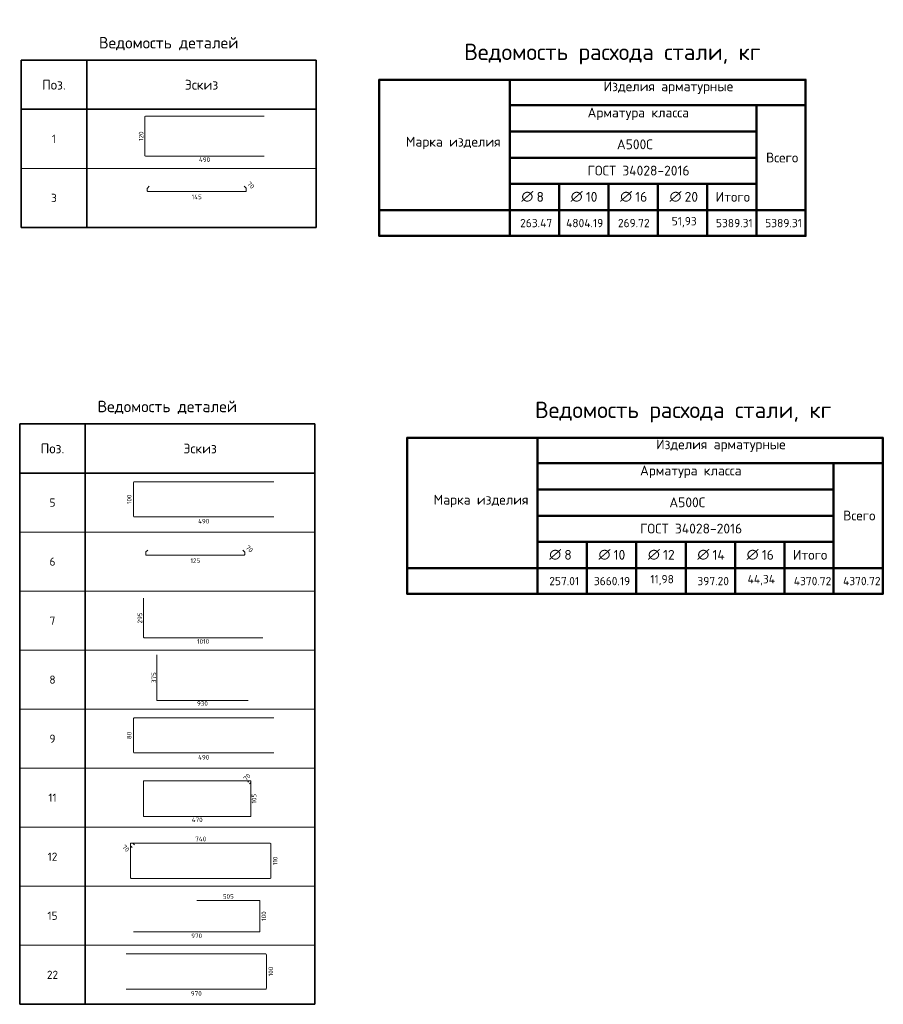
# Model space of a CAD drawing. Header units: millimetres. Extents: x 35810 to 83916, y -15093 to 15747.
# Tile 2 of 2: x 57589 to 83916, y -15093 to 14933. Entities that reach past the tile are written whole.
import ezdxf

# ---------------------------------------------------------------- set-up
doc = ezdxf.new("R2010")
doc.units = ezdxf.units.MM
doc.layers.add('Standard', color=7, linetype='Continuous', lineweight=25)
doc.layers.add('Экспликация_ описание', color=7, linetype='Continuous', lineweight=13)
doc.styles.add('ISOCPEUR', font='ISOCPEUR')

msp = doc.modelspace()

# ---------------------------------------------------------------- linework, layer by layer
at = {"layer": 'Standard', "color": 7, "linetype": 'Continuous', "lineweight": 35, "transparency": 33554687}
for p, q in [((57632, 13699), (66632, 13699)), ((57632, 12199), (57632, 13699)), ((57632, 13699), (57632, 10399)), ((59632, 12199), (59632, 13699)), ((59632, 13699), (59632, 10399)), ((66632, 12199), (66632, 13699)), ((66632, 13699), (66632, 10399)), ((66632, 12199), (57632, 12199)), ((57632, 11899), (57632, 8599)), ((59632, 11899), (59632, 8599)), ((66632, 11899), (66632, 8599)), ((57632, 8599), (66632, 8599)), ((57589, 2607), (66589, 2607)), ((57589, 1107), (57589, 2607)), ((57589, 2607), (57589, -693)), ((59589, 1107), (59589, 2607)), ((59589, 2607), (59589, -693)), ((66589, 1107), (66589, 2607)), ((66589, 2607), (66589, -693)), ((66589, 1107), (57589, 1107)), ((57589, 807), (57589, -2493)), ((59589, 807), (59589, -2493)), ((66589, 807), (66589, -2493)), ((57589, -993), (57589, -4293)), ((59589, -993), (59589, -4293)), ((66589, -993), (66589, -4293)), ((57589, -2793), (57589, -6093)), ((59589, -2793), (59589, -6093)), ((66589, -2793), (66589, -6093)), ((57589, -4593), (57589, -7893)), ((59589, -4593), (59589, -7893)), ((66589, -4593), (66589, -7893)), ((57589, -6393), (57589, -9693)), ((59589, -6393), (59589, -9693)), ((66589, -6393), (66589, -9693)), ((57589, -8193), (57589, -11493)), ((59589, -8193), (59589, -11493)), ((66589, -8193), (66589, -11493)), ((57589, -9993), (57589, -13293)), ((59589, -9993), (59589, -13293)), ((66589, -9993), (66589, -13293)), ((57589, -11793), (57589, -15093)), ((59589, -11793), (59589, -15093)), ((66589, -11793), (66589, -15093)), ((57589, -15093), (66589, -15093))]:
    msp.add_line(p, q, dxfattribs=at)
at = {"layer": 'Standard', "color": 4, "linetype": 'Continuous', "lineweight": 18, "transparency": 33554687}
for p, q in [((61403, 10788), (61403, 11969)), ((61420, 11986), (65046, 11986)), ((65046, 10772), (61420, 10772)), ((61060, -209), (61060, 821)), ((61079, 841), (65336, 841)), ((65336, -228), (61079, -228)), ((61366, -3899), (61366, -2706)), ((64997, -3916), (61382, -3916)), ((61765, -5818), (61765, -4436)), ((64554, -5831), (61778, -5831)), ((61060, -7409), (61060, -6379)), ((61079, -6359), (65336, -6359)), ((65336, -7428), (61079, -7428))]:
    msp.add_line(p, q, dxfattribs=at)
at = {"layer": 'Standard', "color": 7, "linetype": 'Continuous', "lineweight": 13, "transparency": 33554687}
for p, q in [((57632, 10399), (66632, 10399)), ((57632, 8599), (66632, 8599)), ((57589, -693), (66589, -693)), ((57589, -2493), (66589, -2493)), ((57589, -4293), (66589, -4293)), ((57589, -6093), (66589, -6093)), ((57589, -7893), (66589, -7893)), ((57589, -9693), (66589, -9693)), ((57589, -11493), (66589, -11493)), ((57589, -13293), (66589, -13293)), ((57589, -15093), (66589, -15093))]:
    msp.add_line(p, q, dxfattribs=at)
at = {"layer": 'Standard', "color": 40, "linetype": 'Continuous', "lineweight": 18, "transparency": 33554687}
for p, q in [((61476, 9712), (61476, 9785)), ((61481, 9796), (61537, 9852)), ((64478, 9696), (61492, 9696)), ((64433, 9852), (64489, 9796)), ((64494, 9785), (64494, 9712)), ((61433, -1380), (61433, -1308)), ((61438, -1297), (61494, -1240)), ((64435, -1396), (61449, -1396)), ((64390, -1240), (64446, -1297)), ((64451, -1308), (64451, -1380)), ((61368, -9354), (61368, -8290)), ((61380, -8278), (64624, -8278)), ((64539, -8315), (64573, -8281)), ((64580, -8278), (64624, -8278)), ((64630, -8338), (64596, -8372)), ((64633, -8287), (64633, -9354)), ((64633, -8287), (64633, -8331)), ((64621, -9366), (61380, -9366)), ((60968, -10254), (60968, -10197)), ((60968, -11237), (60968, -10197)), ((60981, -10184), (65229, -10184)), ((60981, -10184), (61038, -10184)), ((61047, -10188), (61092, -10233)), ((65245, -10200), (65245, -11237)), ((61017, -10308), (60972, -10263)), ((65229, -11253), (60984, -11253))]:
    msp.add_line(p, q, dxfattribs=at)
at = {"layer": 'Standard', "color": 22, "linetype": 'Continuous', "lineweight": 18, "transparency": 33554687}
for p, q in [((62985, -11923), (64890, -11923)), ((64912, -11944), (64912, -12865)), ((64890, -12886), (61059, -12886)), ((65088, -13559), (60836, -13559)), ((65112, -14605), (65112, -13583)), ((60836, -14628), (65088, -14628))]:
    msp.add_line(p, q, dxfattribs=at)
at = {"layer": 'Standard', "color": 4, "linetype": 'Continuous', "lineweight": 18, "transparency": 33554687}
for centre, radius, start, end in [((61420, 11969), 16.8, 90, 180), ((61420, 10788), 16.8, 180, 270), ((61079, 821), 19.7, 90, 180), ((61079, -209), 19.7, 180, 270), ((61382, -3899), 16.7, 180, 270), ((61778, -5818), 12.8, 180, 270), ((61079, -6379), 19.7, 90, 180), ((61079, -7409), 19.7, 180, 270)]:
    msp.add_arc(centre, radius, start, end, dxfattribs=at)
at = {"layer": 'Standard', "color": 40, "linetype": 'Continuous', "lineweight": 18, "transparency": 33554687}
for centre, radius, start, end in [((61492, 9785), 16, 135, 180), ((61492, 9712), 16, 180, 270), ((64478, 9712), 16, 270, 0), ((64478, 9785), 16, 0, 45), ((61449, -1308), 16, 135, 180), ((61449, -1380), 16, 180, 270), ((64435, -1380), 16, 270, 0), ((64435, -1308), 16, 0, 45), ((61380, -8290), 12, 90, 180), ((64580, -8287), 9.62, 90, 135), ((64624, -8287), 9.62, 0, 90), ((64624, -8287), 9.62, 0, 90), ((64624, -8331), 9.62, 315, 0), ((61380, -9354), 12, 180, 270), ((64621, -9354), 12, 270, 0), ((60981, -10197), 12.7, 90, 180), ((60981, -10197), 12.7, 90, 180), ((61038, -10197), 12.7, 45, 90), ((65229, -10200), 15.9, 0, 90), ((60981, -10254), 12.7, 180, 225), ((60984, -11237), 15.9, 180, 270), ((65229, -11237), 15.9, 270, 0)]:
    msp.add_arc(centre, radius, start, end, dxfattribs=at)
at = {"layer": 'Standard', "color": 22, "linetype": 'Continuous', "lineweight": 18, "transparency": 33554687}
for centre, radius, start, end in [((64890, -11944), 21.3, 0, 90), ((64890, -12865), 21.3, 270, 0), ((65088, -13583), 23.6, 0, 90), ((65088, -14605), 23.6, 270, 0)]:
    msp.add_arc(centre, radius, start, end, dxfattribs=at)
at = {"layer": 'Экспликация_ описание', "color": 7, "linetype": 'Continuous', "lineweight": 50, "transparency": 33554687}
for p, q in [((68541, 13100), (81562, 13100)), ((68549, 13109), (68549, 8335)), ((72527, 13122), (72527, 12309)), ((72527, 13122), (72527, 9109)), ((81548, 13109), (81548, 8335)), ((72514, 12322), (80053, 12322)), ((72514, 12322), (81535, 12322)), ((72527, 12335), (72527, 11509)), ((80035, 12322), (81535, 12322)), ((80048, 12335), (80048, 9109)), ((72514, 11522), (80053, 11522)), ((72514, 9922), (74037, 9922)), ((72527, 9935), (72527, 9109)), ((74019, 9922), (75542, 9922)), ((74033, 9935), (74033, 9109)), ((75525, 9922), (77048, 9922)), ((75538, 9935), (75538, 9109)), ((77030, 9922), (78553, 9922)), ((77043, 9935), (77043, 9109)), ((72541, 9122), (68527, 9122)), ((72514, 9122), (74033, 9122)), ((72514, 9122), (74037, 9122)), ((72527, 9135), (72527, 8322)), ((72527, 9126), (72527, 8322)), ((74019, 9122), (75538, 9122)), ((74019, 9122), (75542, 9122)), ((74033, 9135), (74033, 8322)), ((75525, 9122), (77043, 9122)), ((75525, 9122), (77048, 9122)), ((75538, 9135), (75538, 8322)), ((77030, 9122), (78548, 9122)), ((77030, 9122), (78553, 9122)), ((77043, 9135), (77043, 8322)), ((78535, 9122), (80048, 9122)), ((78548, 9135), (78548, 8322)), ((80035, 9122), (81548, 9122)), ((80035, 9122), (81535, 9122)), ((80048, 9135), (80048, 8322)), ((68541, 8344), (81562, 8344)), ((69389, 2183), (83915, 2183)), ((69398, 2192), (69398, -2582)), ((73376, 2205), (73376, 1392)), ((73376, 2205), (73376, -1808)), ((83902, 2192), (83902, -2582)), ((73362, 1405), (82406, 1405)), ((73362, 1405), (83889, 1405)), ((73376, 1418), (73376, 592)), ((82389, 1405), (83889, 1405)), ((82402, 1418), (82402, -1808)), ((73362, 605), (82406, 605)), ((73362, -995), (74885, -995)), ((73376, -982), (73376, -1808)), ((74868, -995), (76391, -995)), ((74881, -982), (74881, -1808)), ((76373, -995), (77896, -995)), ((76386, -982), (76386, -1808)), ((77878, -995), (79401, -995)), ((77891, -982), (77891, -1808)), ((79384, -995), (80906, -995)), ((79397, -982), (79397, -1808)), ((73389, -1795), (69376, -1795)), ((73362, -1795), (74881, -1795)), ((73362, -1795), (74885, -1795)), ((73376, -1782), (73376, -2595)), ((73376, -1790), (73376, -2595)), ((74868, -1795), (76386, -1795)), ((74868, -1795), (76391, -1795)), ((74881, -1782), (74881, -2595)), ((76373, -1795), (77891, -1795)), ((76373, -1795), (77896, -1795)), ((76386, -1782), (76386, -2595)), ((77878, -1795), (79397, -1795)), ((77878, -1795), (79401, -1795)), ((77891, -1782), (77891, -2595)), ((79384, -1795), (80902, -1795)), ((79384, -1795), (80906, -1795)), ((79397, -1782), (79397, -2595)), ((80889, -1795), (82402, -1795)), ((80902, -1782), (80902, -2595)), ((82389, -1795), (83902, -1795)), ((82389, -1795), (83889, -1795)), ((82402, -1782), (82402, -2595)), ((69389, -2573), (83915, -2573))]:
    msp.add_line(p, q, dxfattribs=at)
at = {"layer": 'Экспликация_ описание', "color": 7, "linetype": 'Continuous', "lineweight": 25, "transparency": 33554687}
for p, q in [((81535, 13122), (81535, 12309)), ((81535, 12335), (81535, 9109)), ((83889, 2205), (83889, 1392)), ((83889, 1418), (83889, -1808))]:
    msp.add_line(p, q, dxfattribs=at)
at = {"layer": 'Экспликация_ описание', "color": 7, "linetype": 'Continuous', "lineweight": 35, "transparency": 33554687}
for p, q in [((80048, 12335), (80048, 11509)), ((74033, 9935), (74033, 9109)), ((75538, 9935), (75538, 9109)), ((77043, 9935), (77043, 9109)), ((78548, 9935), (78548, 9109)), ((72541, 9122), (68527, 9122)), ((82402, 1418), (82402, 592)), ((74881, -982), (74881, -1808)), ((76386, -982), (76386, -1808)), ((77891, -982), (77891, -1808)), ((79397, -982), (79397, -1808)), ((80902, -982), (80902, -1808)), ((73389, -1795), (69376, -1795))]:
    msp.add_line(p, q, dxfattribs=at)
at = {"layer": 'Экспликация_ описание', "color": 7, "linetype": 'Continuous', "lineweight": 50, "transparency": 33554687}
for points in [[(72527, 11522), (72527, 10722), (80048, 10722), (80048, 11522), (72527, 11522)], [(72527, 10722), (72527, 9922), (80048, 9922), (80048, 10722), (72527, 10722)], [(78548, 9922), (78548, 9122), (80048, 9122), (80048, 9922), (78548, 9922)], [(73376, 605), (73376, -195), (82402, -195), (82402, 605), (73376, 605)], [(73376, -195), (73376, -995), (82402, -995), (82402, -195), (73376, -195)], [(80902, -995), (80902, -1795), (82402, -1795), (82402, -995), (80902, -995)]]:
    msp.add_lwpolyline(points, close=True, dxfattribs=at)

# ---------------------------------------------------------------- texts
at = {"layer": 'Standard', "color": 7, "linetype": 'Continuous', "lineweight": 35, "transparency": 33554687, "style": 'ISOCPEUR'}
for s, insert, char_height, width, attachment_point in [('\\A1;{\\fISOCPEUR|i0|b0;\\H350.000000;\\W1.000000;\\C7;Ведомость деталей}\\P', (62132, 13999), 350, 4512.22, 8), ('\\A1;{\\fISOCPEUR|i0|b0;\\H300.000000;\\W1.000000;\\C7;Поз.}\\P', (58632, 12949), 300, 873.68, 5), ('\\A1;{\\fISOCPEUR|i0|b0;\\H300.000000;\\W1.000000;\\C7;Эскиз}\\P', (63132, 12949), 300, 1176.78, 5), ('\\A1;{\\fISOCPEUR|i0|b0;\\H250.000000;\\W1.000000;\\C7;1}\\P', (58632, 11299), 250, 194.44, 5), ('\\A1;{\\fISOCPEUR|i0|b0;\\H250.000000;\\W1.000000;\\C7;3}\\P', (58632, 9499), 250, 272.22, 5), ('\\A1;{\\fISOCPEUR|i0|b0;\\H350.000000;\\W1.000000;\\C7;Ведомость деталей}\\P', (62089, 2907), 350, 4512.22, 8), ('\\A1;{\\fISOCPEUR|i0|b0;\\H300.000000;\\W1.000000;\\C7;Поз.}\\P', (58589, 1857), 300, 873.68, 5), ('\\A1;{\\fISOCPEUR|i0|b0;\\H300.000000;\\W1.000000;\\C7;Эскиз}\\P', (63089, 1857), 300, 1176.78, 5), ('\\A1;{\\fISOCPEUR|i0|b0;\\H250.000000;\\W1.000000;\\C7;5}\\P', (58589, 207), 250, 272.22, 5), ('\\A1;{\\fISOCPEUR|i0|b0;\\H250.000000;\\W1.000000;\\C7;6}\\P', (58589, -1593), 250, 272.22, 5), ('\\A1;{\\fISOCPEUR|i0|b0;\\H250.000000;\\W1.000000;\\C7;7}\\P', (58589, -3393), 250, 272.22, 5), ('\\A1;{\\fISOCPEUR|i0|b0;\\H250.000000;\\W1.000000;\\C7;8}\\P', (58589, -5193), 250, 272.22, 5), ('\\A1;{\\fISOCPEUR|i0|b0;\\H250.000000;\\W1.000000;\\C7;9}\\P', (58589, -6993), 250, 272.22, 5), ('\\A1;{\\fISOCPEUR|i0|b0;\\H250.000000;\\W1.000000;\\C7;11}\\P', (58589, -8793), 250, 328.12, 5), ('\\A1;{\\fISOCPEUR|i0|b0;\\H250.000000;\\W1.000000;\\C7;12}\\P', (58589, -10593), 250, 393.75, 5), ('\\A1;{\\fISOCPEUR|i0|b0;\\H250.000000;\\W1.000000;\\C7;15}\\P', (58589, -12393), 250, 393.75, 5), ('\\A1;{\\fISOCPEUR|i0|b0;\\H250.000000;\\W1.000000;\\C7;22}\\P', (58589, -14193), 250, 459.38, 5)]:
    msp.add_mtext(s, dxfattribs=dict(at, insert=insert, char_height=char_height, width=width, attachment_point=attachment_point))
at = {"layer": 'Standard', "color": 7, "linetype": 'Continuous', "lineweight": 25, "transparency": 33554687, "char_height": 140, "attachment_point": 5, "style": 'ISOCPEUR'}
for s, insert, width, rotation in [('\\A1;{\\fISOCPEUR|i0|b0;\\H140.000000;\\W1.000000;\\C7;120}\\P', (61291, 11379), 323.83, 90), ('\\A1;{\\fISOCPEUR|i0|b0;\\H140.000000;\\W1.000000;\\C7;70}\\P', (64635, 9887), 257.25, 315), ('\\A1;{\\fISOCPEUR|i0|b0;\\H140.000000;\\W1.000000;\\C7;100}\\P', (60927, 306), 323.83, 90), ('\\A1;{\\fISOCPEUR|i0|b0;\\H140.000000;\\W1.000000;\\C7;70}\\P', (64592, -1205), 257.25, 315), ('\\A1;{\\fISOCPEUR|i0|b0;\\H140.000000;\\W1.000000;\\C7;295}\\P', (61253, -3311), 357.91, 90), ('\\A1;{\\fISOCPEUR|i0|b0;\\H140.000000;\\W1.000000;\\C7;375}\\P', (61679, -5133), 357.91, 90), ('\\A1;{\\fISOCPEUR|i0|b0;\\H140.000000;\\W1.000000;\\C7;80}\\P', (60927, -6894), 257.25, 90), ('\\A1;{\\fISOCPEUR|i0|b0;\\H140.000000;\\W1.000000;\\C7;70}\\P', (64518, -8166), 257.25, 45), ('\\A1;{\\fISOCPEUR|i0|b0;\\H140.000000;\\W1.000000;\\C7;105}\\P', (64734, -8822), 323.83, 90), ('\\A1;{\\fISOCPEUR|i0|b0;\\H140.000000;\\W1.000000;\\C7;70}\\P', (60825, -10336), 257.25, 315), ('\\A1;{\\fISOCPEUR|i0|b0;\\H140.000000;\\W1.000000;\\C7;110}\\P', (65378, -10719), 289.74, 90), ('\\A1;{\\fISOCPEUR|i0|b0;\\H140.000000;\\W1.000000;\\C7;100}\\P', (65031, -12404), 323.83, 90), ('\\A1;{\\fISOCPEUR|i0|b0;\\H140.000000;\\W1.000000;\\C7;100}\\P', (65244, -14094), 323.83, 90)]:
    msp.add_mtext(s, dxfattribs=dict(at, insert=insert, width=width, rotation=rotation))
for s, insert, width in [('\\A1;{\\fISOCPEUR|i0|b0;\\H140.000000;\\W1.000000;\\C7;490}\\P', (63225, 10665), 372.17), ('\\A1;{\\fISOCPEUR|i0|b0;\\H140.000000;\\W1.000000;\\C7;145}\\P', (62985, 9528), 338.33), ('\\A1;{\\fISOCPEUR|i0|b0;\\H140.000000;\\W1.000000;\\C7;490}\\P', (63198, -361), 372.17), ('\\A1;{\\fISOCPEUR|i0|b0;\\H140.000000;\\W1.000000;\\C7;125}\\P', (62942, -1564), 323.83), ('\\A1;{\\fISOCPEUR|i0|b0;\\H140.000000;\\W1.000000;\\C7;1010}\\P', (63181, -4029), 392), ('\\A1;{\\fISOCPEUR|i0|b0;\\H140.000000;\\W1.000000;\\C7;930}\\P', (63160, -5917), 357.91), ('\\A1;{\\fISOCPEUR|i0|b0;\\H140.000000;\\W1.000000;\\C7;490}\\P', (63198, -7561), 372.17), ('\\A1;{\\fISOCPEUR|i0|b0;\\H140.000000;\\W1.000000;\\C7;470}\\P', (63001, -9467), 372.17), ('\\A1;{\\fISOCPEUR|i0|b0;\\H140.000000;\\W1.000000;\\C7;740}\\P', (63107, -10051), 372.17), ('\\A1;{\\fISOCPEUR|i0|b0;\\H140.000000;\\W1.000000;\\C7;505}\\P', (63948, -11804), 357.91), ('\\A1;{\\fISOCPEUR|i0|b0;\\H140.000000;\\W1.000000;\\C7;970}\\P', (62985, -13005), 357.91), ('\\A1;{\\fISOCPEUR|i0|b0;\\H140.000000;\\W1.000000;\\C7;970}\\P', (62974, -14761), 357.91)]:
    msp.add_mtext(s, dxfattribs=dict(at, insert=insert, width=width))
at = {"layer": 'Экспликация_ описание', "color": 7, "linetype": 'Continuous', "lineweight": 35, "transparency": 33554687, "attachment_point": 7, "style": 'ISOCPEUR'}
for s, insert, char_height, width in [('\\A1;{\\fISOCPEUR|i0|b0;\\H499.077118;\\W1.000000;\\C7;Ведомость расхода стали, кг}\\P', (71139, 13566), 499.08, 9654.52), ('\\A1;{\\fISOCPEUR|i0|b0;\\H298.976837;\\W1.000000;\\C7;Изделия арматурные}\\P', (75388, 12670), 298.98, 4078.79), ('\\A1;{\\fISOCPEUR|i0|b0;\\H298.976837;\\W1.000000;\\C7;Арматура класса}\\P', (74900, 11870), 298.98, 3465.49), ('\\A1;{\\fISOCPEUR|i0|b0;\\H298.976837;\\W1.000000;\\C7;Марка изделия}\\P', (69358, 10981), 298.98, 2941.79), ('\\A1;{\\fISOCPEUR|i0|b0;\\H298.976837;\\W1.000000;\\C7;А500С}\\P', (75794, 10981), 298.98, 1248.04), ('\\A1;{\\fISOCPEUR|i0|b0;\\H298.976837;\\W1.000000;\\C7;ГОСТ 34028-2016}\\P', (74900, 10181), 298.98, 3283.26), ('\\A1;{\\fISOCPEUR|i0|b0;\\H298.976837;\\W1.000000;\\C7;Всего}\\P', (80341, 10579), 298.98, 1187.83), ('\\A1;{\\fISOCPEUR|i0|b0;\\H298.976837;\\W1.000000;\\C7;∅}\\P', (72883, 9381), 298.98, 391.39), ('\\A1;{\\fISOCPEUR|i0|b0;\\H298.976837;\\W1.000000;\\C7; 8}\\P', (73153, 9381), 298.98, 518.23), ('\\A1;{\\fISOCPEUR|i0|b0;\\H298.976837;\\W1.000000;\\C7;∅}\\P', (74387, 9381), 298.98, 391.39), ('\\A1;{\\fISOCPEUR|i0|b0;\\H298.976837;\\W1.000000;\\C7; 10}\\P', (74656, 9381), 298.98, 660.47), ('\\A1;{\\fISOCPEUR|i0|b0;\\H298.976837;\\W1.000000;\\C7;∅}\\P', (75893, 9381), 298.98, 391.39), ('\\A1;{\\fISOCPEUR|i0|b0;\\H298.976837;\\W1.000000;\\C7; 16}\\P', (76163, 9381), 298.98, 660.47), ('\\A1;{\\fISOCPEUR|i0|b0;\\H298.976837;\\W1.000000;\\C7;∅}\\P', (77400, 9381), 298.98, 391.39), ('\\A1;{\\fISOCPEUR|i0|b0;\\H298.976837;\\W1.000000;\\C7; 20}\\P', (77669, 9381), 298.98, 733.85), ('\\A1;{\\fISOCPEUR|i0|b0;\\H298.976837;\\W1.000000;\\C7;Итого}\\P', (78804, 9381), 298.98, 1278.13), ('\\A1;{\\fISOCPEUR|i0|b0;\\H252.976837;\\W1.000000;\\C7;263.47}\\P', (72845, 8603), 252.98, 1106.93), ('\\A1;{\\fISOCPEUR|i0|b0;\\H252.976837;\\W1.000000;\\C7;4804.19}\\P', (74245, 8603), 252.98, 1254.56), ('\\A1;{\\fISOCPEUR|i0|b0;\\H252.976837;\\W1.000000;\\C7;269.72}\\P', (75825, 8603), 252.98, 1081.48), ('\\A1;{\\fISOCPEUR|i0|b0;\\H252.976837;\\W1.000000;\\C7;51,93}\\P', (77466, 8603), 252.98, 857.67), ('\\A1;{\\fISOCPEUR|i0|b0;\\H252.976837;\\W1.000000;\\C7;5389.31}\\P', (78814, 8603), 252.98, 1203.52), ('\\A1;{\\fISOCPEUR|i0|b0;\\H252.976837;\\W1.000000;\\C7;5389.31}\\P', (80315, 8603), 252.98, 1203.52), ('\\A1;{\\fISOCPEUR|i0|b0;\\H499.077118;\\W1.000000;\\C7;Ведомость расхода стали, кг}\\P', (73297, 2649), 499.08, 9654.52), ('\\A1;{\\fISOCPEUR|i0|b0;\\H298.976837;\\W1.000000;\\C7;Изделия арматурные}\\P', (76988, 1753), 298.98, 4078.79), ('\\A1;{\\fISOCPEUR|i0|b0;\\H298.976837;\\W1.000000;\\C7;Арматура класса}\\P', (76500, 953), 298.98, 3465.49), ('\\A1;{\\fISOCPEUR|i0|b0;\\H298.976837;\\W1.000000;\\C7;Марка изделия}\\P', (70206, 64), 298.98, 2941.79), ('\\A1;{\\fISOCPEUR|i0|b0;\\H298.976837;\\W1.000000;\\C7;А500С}\\P', (77394, 64), 298.98, 1248.04), ('\\A1;{\\fISOCPEUR|i0|b0;\\H298.976837;\\W1.000000;\\C7;ГОСТ 34028-2016}\\P', (76503, -736), 298.98, 3283.26), ('\\A1;{\\fISOCPEUR|i0|b0;\\H298.976837;\\W1.000000;\\C7;Всего}\\P', (82693, -337), 298.98, 1187.83), ('\\A1;{\\fISOCPEUR|i0|b0;\\H298.976837;\\W1.000000;\\C7;∅}\\P', (73732, -1536), 298.98, 391.39), ('\\A1;{\\fISOCPEUR|i0|b0;\\H298.976837;\\W1.000000;\\C7; 8}\\P', (74001, -1536), 298.98, 518.23), ('\\A1;{\\fISOCPEUR|i0|b0;\\H298.976837;\\W1.000000;\\C7;∅}\\P', (75235, -1536), 298.98, 391.39), ('\\A1;{\\fISOCPEUR|i0|b0;\\H298.976837;\\W1.000000;\\C7; 10}\\P', (75505, -1536), 298.98, 660.47), ('\\A1;{\\fISOCPEUR|i0|b0;\\H298.976837;\\W1.000000;\\C7;∅}\\P', (76742, -1536), 298.98, 391.39), ('\\A1;{\\fISOCPEUR|i0|b0;\\H298.976837;\\W1.000000;\\C7; 12}\\P', (77011, -1536), 298.98, 660.47), ('\\A1;{\\fISOCPEUR|i0|b0;\\H298.976837;\\W1.000000;\\C7;∅}\\P', (78248, -1536), 298.98, 391.39), ('\\A1;{\\fISOCPEUR|i0|b0;\\H298.976837;\\W1.000000;\\C7; 14}\\P', (78517, -1536), 298.98, 691.55), ('\\A1;{\\fISOCPEUR|i0|b0;\\H298.976837;\\W1.000000;\\C7;∅}\\P', (79751, -1536), 298.98, 391.39), ('\\A1;{\\fISOCPEUR|i0|b0;\\H298.976837;\\W1.000000;\\C7; 16}\\P', (80021, -1536), 298.98, 660.47), ('\\A1;{\\fISOCPEUR|i0|b0;\\H298.976837;\\W1.000000;\\C7;Итого}\\P', (81159, -1536), 298.98, 1278.13), ('\\A1;{\\fISOCPEUR|i0|b0;\\H252.976837;\\W1.000000;\\C7;257.01}\\P', (73732, -2314), 252.98, 1024.56), ('\\A1;{\\fISOCPEUR|i0|b0;\\H252.976837;\\W1.000000;\\C7;3660.19}\\P', (75093, -2314), 252.98, 1203.52), ('\\A1;{\\fISOCPEUR|i0|b0;\\H252.976837;\\W1.000000;\\C7;11,98}\\P', (76815, -2314), 252.98, 799.52), ('\\A1;{\\fISOCPEUR|i0|b0;\\H252.976837;\\W1.000000;\\C7;397.20}\\P', (78248, -2314), 252.98, 1081.48), ('\\A1;{\\fISOCPEUR|i0|b0;\\H252.976837;\\W1.000000;\\C7;44,34}\\P', (79779, -2314), 252.98, 992.33), ('\\A1;{\\fISOCPEUR|i0|b0;\\H252.976837;\\W1.000000;\\C7;4370.72}\\P', (81187, -2314), 252.98, 1284.91), ('\\A1;{\\fISOCPEUR|i0|b0;\\H252.976837;\\W1.000000;\\C7;4370.72}\\P', (82688, -2314), 252.98, 1284.91)]:
    msp.add_mtext(s, dxfattribs=dict(at, insert=insert, char_height=char_height, width=width))

doc.saveas('drawing.dxf')
